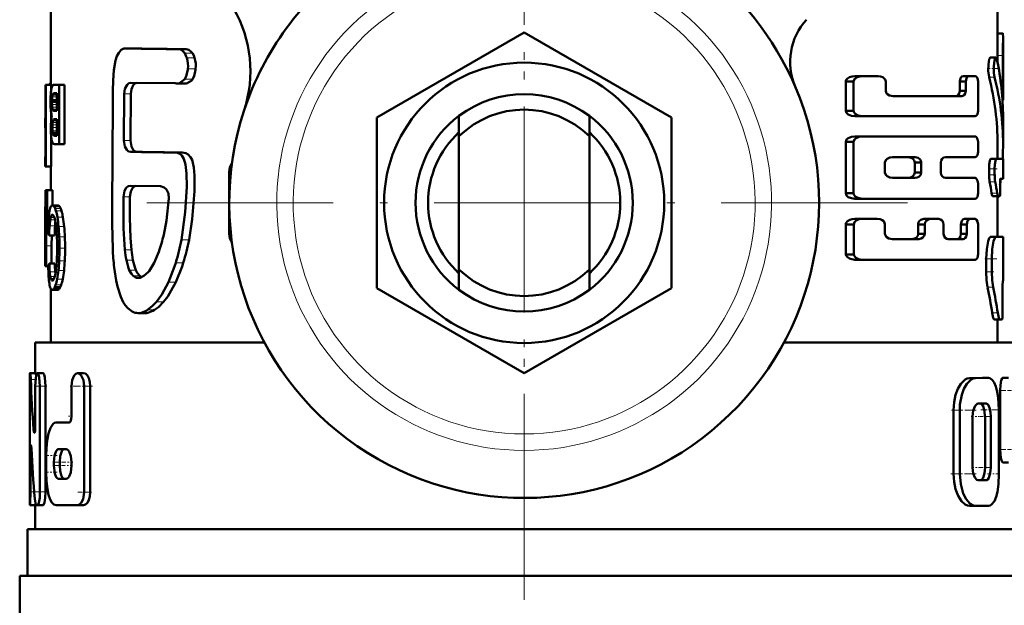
# Model space of a CAD drawing. Extents: x -1438 to 1837, y -1580 to 612.
# Tile 23 of 90: x -56 to 8, y -800 to -763. Entities that reach past the tile are written whole.
import ezdxf

# ---------------------------------------------------------------- set-up
doc = ezdxf.new("R2010")
doc.units = 0
doc.linetypes.add('DASHDOT', pattern=[18.5, 12, -3, 0.5, -3])

msp = doc.modelspace()

# ---------------------------------------------------------------- linework, layer by layer
at = {"color": 7, "linetype": 'DASHDOT', "lineweight": 18}
for p, q in [((-23.209, -749.788), (-23.209, -799.188)), ((-23.209, -751.038), (-23.209, -816.439)), ((1.491, -774.488), (-47.909, -774.488))]:
    msp.add_line(p, q, dxfattribs=at)
at = {"color": 7, "lineweight": 50}
for p, q in [((-53.709, -766.897), (-53.709, -760.988)), ((7.291, -760.988), (7.291, -763.814)), ((-32.709, -769.003), (-23.209, -763.518)), ((-23.209, -763.518), (-13.709, -769.003)), ((7.291, -763.578), (7.631, -763.578)), ((7.291, -763.578), (7.308, -763.578)), ((7.641, -763.814), (7.641, -767.878)), ((-48.679, -764.555), (-48.875, -764.546)), ((-48.454, -764.546), (-48.875, -764.546)), ((-48.254, -764.555), (-48.454, -764.546)), ((-44.984, -764.597), (-45.472, -764.597)), ((6.821, -765.14), (7.177, -765.14)), ((7.284, -765.013), (7.284, -765.454)), ((7.634, -767.309), (7.634, -765.013)), ((-53.709, -766.811), (-53.738, -766.811)), ((-45.688, -766.783), (-48.541, -766.757)), ((-45.057, -766.8), (-45.543, -766.8)), ((-45.414, -766.786), (-45.065, -766.519)), ((-1.984, -766.678), (-2.496, -766.678)), ((-2.496, -766.678), (-2.496, -768.557)), ((-1.984, -768.557), (-1.984, -766.678)), ((-1.413, -766.332), (-1.911, -766.332)), ((-1.413, -766.332), (-0.411, -766.332)), ((0.084, -767.276), (0.084, -766.678)), ((5.236, -766.678), (4.856, -766.678)), ((4.856, -766.678), (4.856, -767.276)), ((5.463, -766.332), (5.086, -766.332)), ((5.236, -767.276), (5.236, -766.678)), ((5.463, -766.332), (5.835, -766.332)), ((6.028, -768.557), (6.028, -766.678)), ((-54.046, -769.034), (-54.046, -766.897)), ((-54.046, -766.897), (-54.022, -766.897)), ((-53.672, -766.897), (-54.022, -766.897)), ((-54.022, -772.153), (-54.022, -766.897)), ((-53.67, -767.159), (-53.677, -767.2)), ((-53.672, -766.897), (-53.672, -767.168)), ((-53.308, -767.459), (-53.549, -767.459)), ((-53.308, -767.437), (-53.517, -767.437)), ((-53.509, -766.897), (-53.172, -766.897)), ((-53.47, -767.427), (-53.308, -767.427)), ((-53.308, -768.571), (-53.308, -767.427)), ((-52.812, -766.897), (-53.172, -766.897)), ((-53.172, -770.704), (-53.172, -766.897)), ((-52.812, -766.897), (-52.812, -770.704)), ((-48.972, -767.48), (-48.99, -770.473)), ((-48.552, -767.48), (-48.57, -770.473)), ((5.236, -767.276), (4.856, -767.276)), ((-53.628, -767.914), (-53.629, -767.994)), ((-53.308, -767.994), (-53.629, -767.994)), ((-53.626, -767.846), (-53.628, -767.914)), ((-53.308, -767.914), (-53.628, -767.914)), ((0.555, -767.624), (4.996, -767.624)), ((7.607, -767.883), (7.641, -767.883)), ((7.641, -767.883), (7.641, -767.878)), ((-53.672, -768.748), (-53.672, -769.087)), ((-53.562, -768.53), (-53.546, -768.546)), ((-53.546, -768.546), (-53.521, -768.561)), ((-53.308, -768.546), (-53.546, -768.546)), ((-53.521, -768.561), (-53.495, -768.568)), ((-53.308, -768.561), (-53.521, -768.561)), ((-53.495, -768.568), (-53.461, -768.571)), ((-53.308, -768.568), (-53.495, -768.568)), ((-53.461, -768.571), (-53.457, -768.571)), ((-53.457, -768.571), (-53.308, -768.571)), ((-1.984, -768.557), (-2.496, -768.557)), ((-54.059, -769.034), (-54.046, -769.034)), ((-54.059, -769.034), (-54.059, -769.654)), ((-53.526, -769.128), (-53.54, -769.145)), ((-53.308, -769.145), (-53.54, -769.145)), ((-53.308, -769.129), (-53.526, -769.129)), ((-53.478, -769.105), (-53.502, -769.112)), ((-53.308, -769.113), (-53.502, -769.113)), ((-53.441, -769.102), (-53.478, -769.105)), ((-53.441, -769.102), (-53.308, -769.102)), ((-53.308, -770.17), (-53.308, -769.102)), ((-32.709, -779.973), (-32.709, -769.003)), ((-27.409, -770.203), (-27.409, -768.888)), ((-19.009, -770.203), (-19.009, -768.888)), ((-13.709, -769.003), (-13.709, -779.973)), ((-1.413, -768.907), (-1.911, -768.907)), ((-1.413, -768.907), (5.835, -768.907)), ((7.641, -768.963), (7.641, -770.718)), ((-54.059, -769.654), (-54.046, -769.654)), ((-54.057, -769.654), (-54.053, -769.672)), ((-54.053, -769.672), (-54.047, -769.717)), ((-54.047, -769.717), (-54.046, -769.727)), ((-54.046, -771.532), (-54.046, -769.654)), ((-53.57, -770.052), (-53.584, -769.987)), ((-53.308, -769.987), (-53.584, -769.987)), ((-53.308, -770.052), (-53.57, -770.052)), ((-53.672, -770.293), (-53.672, -772.153)), ((-53.444, -770.17), (-53.308, -770.17)), ((-27.409, -778.773), (-27.409, -770.203)), ((-19.009, -770.203), (-19.009, -778.773)), ((-1.984, -770.559), (-2.496, -770.559)), ((-2.496, -770.559), (-2.496, -773.871)), ((-1.984, -773.871), (-1.984, -770.559)), ((-1.413, -770.208), (-1.911, -770.208)), ((-1.413, -770.208), (5.835, -770.208)), ((6.028, -771.194), (6.028, -770.559)), ((-53.468, -770.704), (-53.172, -770.704)), ((-52.812, -770.704), (-53.172, -770.704)), ((-45.73, -771.246), (-45.767, -771.247)), ((-45.248, -771.246), (-45.73, -771.246)), ((7.291, -770.717), (7.291, -771.665)), ((-54.059, -771.532), (-54.046, -771.532)), ((-54.059, -771.532), (-54.059, -772.153)), ((-54.054, -771.529), (-54.057, -771.532)), ((-54.052, -771.521), (-54.054, -771.529)), ((-54.048, -771.504), (-54.052, -771.521)), ((-54.046, -771.491), (-54.048, -771.504)), ((0.036, -772.53), (0.036, -771.9)), ((0.51, -771.556), (1.99, -771.556)), ((2.374, -771.9), (1.951, -771.9)), ((1.951, -771.9), (1.951, -772.53)), ((2.374, -772.53), (2.374, -771.9)), ((3.627, -772.533), (3.627, -771.898)), ((3.935, -771.546), (5.835, -771.546)), ((6.859, -771.665), (7.214, -771.665)), ((7.214, -771.665), (7.641, -771.665)), ((7.641, -771.665), (7.641, -772.94)), ((-54.059, -772.153), (-54.022, -772.153)), ((-53.708, -772.153), (-54.058, -772.153)), ((-53.672, -772.153), (-54.022, -772.153)), ((-53.709, -773.667), (-53.709, -772.153)), ((-42.209, -776.488), (-42.209, -772.488)), ((2.374, -772.53), (1.951, -772.53)), ((6.744, -772.302), (6.744, -772.676)), ((7.1, -772.676), (7.1, -772.302)), ((0.51, -772.875), (1.99, -772.875)), ((3.935, -772.885), (5.835, -772.885)), ((7.477, -772.94), (7.641, -772.94)), ((-53.977, -773.667), (-54.056, -773.667)), ((-54.056, -774.746), (-54.056, -773.667)), ((-53.977, -774.746), (-53.977, -773.667)), ((-53.977, -773.667), (-53.939, -773.667)), ((-53.587, -773.667), (-53.939, -773.667)), ((-53.939, -775.277), (-53.939, -773.667)), ((-53.587, -773.667), (-53.587, -774.657)), ((-46.642, -773.413), (-48.595, -773.387)), ((6.028, -773.871), (6.028, -773.236)), ((7.456, -773.512), (7.453, -773.485)), ((-1.984, -773.871), (-2.496, -773.871)), ((-1.413, -774.222), (-1.911, -774.222)), ((-1.413, -774.222), (5.835, -774.222)), ((6.976, -774.056), (7.33, -774.056)), ((7.291, -774.056), (7.291, -776.672)), ((7.306, -774.12), (7.291, -774.181)), ((7.306, -774.12), (7.318, -774.056)), ((7.33, -774.056), (7.43, -774.056)), ((-54.059, -774.746), (-53.977, -774.746)), ((-54.059, -774.746), (-54.059, -778.554)), ((-53.256, -774.657), (-53.612, -774.657)), ((-54.059, -778.019), (-54.059, -775.277)), ((-54.059, -775.277), (-54.003, -775.277)), ((-53.964, -775.277), (-53.939, -775.277)), ((-53.822, -775.277), (-53.939, -775.277)), ((-1.41, -775.524), (-1.908, -775.524)), ((-1.41, -775.524), (-0.461, -775.524)), ((2.95, -775.524), (2.536, -775.524)), ((2.95, -775.524), (3.498, -775.524)), ((5.528, -775.524), (5.152, -775.524)), ((5.528, -775.524), (5.835, -775.524)), ((-54.002, -777.259), (-53.994, -776.389)), ((-49.742, -775.84), (-49.716, -777.44)), ((-1.981, -775.875), (-2.493, -775.875)), ((-2.482, -777.803), (-2.493, -775.875)), ((-1.971, -777.803), (-1.981, -775.875)), ((0.036, -776.473), (0.036, -775.873)), ((2.594, -775.873), (2.174, -775.873)), ((2.174, -775.873), (2.174, -776.473)), ((2.594, -776.473), (2.594, -775.873)), ((3.812, -776.473), (3.812, -775.873)), ((5.305, -775.873), (4.926, -775.873)), ((4.926, -775.873), (4.926, -776.473)), ((5.305, -776.473), (5.305, -775.873)), ((6.028, -777.801), (6.028, -775.873)), ((-53.458, -776.589), (-53.811, -776.589)), ((-53.651, -777.259), (-53.646, -776.589)), ((0.51, -776.821), (2.221, -776.821)), ((2.594, -776.473), (2.174, -776.473)), ((4.111, -776.821), (5.069, -776.821)), ((5.305, -776.473), (4.926, -776.473)), ((7.291, -776.668), (7.641, -776.672)), ((7.641, -776.672), (7.641, -779.506)), ((-54.005, -778.554), (-54.002, -777.259)), ((-53.654, -778.399), (-53.651, -777.259)), ((-47.054, -778.36), (-46.749, -777.633)), ((-54.059, -778.019), (-54.03, -778.019)), ((-1.971, -777.803), (-2.482, -777.803)), ((-1.4, -778.147), (-1.898, -778.147)), ((-1.4, -778.147), (5.835, -778.147)), ((6.555, -778.925), (6.555, -778.094)), ((6.914, -778.925), (6.914, -778.094)), ((-54.059, -778.554), (-54.005, -778.554)), ((-53.872, -778.554), (-54.005, -778.554)), ((-53.873, -778.631), (-53.911, -778.631)), ((-53.873, -778.64), (-53.893, -778.64)), ((-53.449, -778.399), (-53.802, -778.399)), ((-53.407, -779.056), (-53.419, -778.932)), ((-47.374, -778.88), (-47.054, -778.36)), ((-27.409, -778.773), (-27.409, -780.088)), ((-19.009, -778.773), (-19.009, -780.088)), ((-53.566, -779.479), (-53.65, -779.479)), ((-53.611, -779.496), (-53.613, -779.496)), ((-48.114, -779.323), (-48.073, -779.325)), ((7.641, -779.506), (7.627, -779.507)), ((-53.709, -783.488), (-53.709, -780.01)), ((-53.258, -780.092), (-53.613, -780.092)), ((-53.203, -780.071), (-53.558, -780.071)), ((-53.092, -779.914), (-53.449, -779.914)), ((-23.209, -785.458), (-32.709, -779.973)), ((-13.709, -779.973), (-23.209, -785.458)), ((7.61, -780.778), (7.607, -780.717)), ((-47.636, -781.583), (-48.072, -781.583)), ((7.079, -781.989), (7.431, -781.989)), ((7.291, -781.989), (7.291, -783.488)), ((7.584, -781.988), (7.431, -781.989)), ((-54.709, -783.488), (-39.942, -783.488)), ((-54.709, -785.442), (-54.709, -783.488)), ((-6.476, -783.488), (8.291, -783.488)), ((-55.046, -785.442), (-55.033, -785.442)), ((-54.683, -785.442), (-55.033, -785.442)), ((-54.877, -785.442), (-54.709, -785.441)), ((-54.209, -785.442), (-54.565, -785.442)), ((-51.589, -785.449), (-51.977, -785.449)), ((6.325, -785.751), (5.48, -785.766)), ((6.698, -785.751), (5.864, -785.766)), ((6.329, -785.751), (6.701, -785.751)), ((7.635, -785.75), (7.993, -785.75)), ((-55.059, -793.095), (-55.059, -786.293)), ((-54.704, -788.868), (-54.704, -786.293)), ((-54.401, -793.095), (-54.401, -786.293)), ((-54.044, -786.293), (-54.044, -793.095)), ((-52.366, -788.212), (-52.366, -786.299)), ((-51.557, -793.102), (-51.557, -786.299)), ((-51.163, -786.299), (-51.163, -793.102)), ((7.453, -786.574), (7.453, -790.372)), ((6.547, -787.414), (6.045, -787.415)), ((7.378, -791.934), (7.377, -787.812)), ((4.454, -791.938), (4.453, -787.829)), ((4.852, -791.938), (4.851, -787.829)), ((5.677, -791.525), (5.677, -788.241)), ((6.479, -791.523), (6.479, -788.239)), ((6.85, -791.523), (6.85, -788.239)), ((-53.359, -788.637), (-52.549, -788.637)), ((-53.211, -790.338), (-52.725, -790.338)), ((-55.01, -793.095), (-55.01, -790.52)), ((-54.001, -791.826), (-54.001, -790.763)), ((-53.5, -791.401), (-53.5, -791.188)), ((-53.132, -791.188), (-53.132, -791.401)), ((-52.366, -791.401), (-52.366, -791.188)), ((7.635, -791.195), (7.992, -791.195)), ((-53.211, -792.251), (-52.725, -792.251)), ((6.174, -792.349), (6.03, -792.349)), ((6.549, -792.349), (6.047, -792.35)), ((-54.696, -793.946), (-55.046, -793.946)), ((-54.958, -793.946), (-54.96, -793.946)), ((-54.709, -793.946), (-54.958, -793.946)), ((-54.709, -795.488), (-54.709, -793.946)), ((-54.628, -793.946), (-54.565, -793.946)), ((-54.209, -793.946), (-54.565, -793.946)), ((-53.359, -793.952), (-51.977, -793.952)), ((-51.589, -793.952), (-51.977, -793.952)), ((5.482, -794), (5.865, -794)), ((6.703, -793.998), (5.866, -794)), ((-55.209, -795.488), (8.791, -795.488)), ((-55.209, -798.488), (-55.209, -795.488)), ((-55.709, -798.488), (-23.209, -798.488)), ((-55.709, -798.488), (-55.709, -801.602)), ((-23.209, -798.488), (9.291, -798.488))]:
    msp.add_line(p, q, dxfattribs=at)
at = {"color": 7, "linetype": 'DASHDOT', "lineweight": 18, "ltscale": 0.000516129}
msp.add_line((7.289, -764.152), (7.31, -764.152), dxfattribs=at)
at = {"color": 7, "lineweight": 18}
for p, q in [((-48.254, -764.555), (-48.679, -764.555)), ((-44.583, -764.843), (-45.08, -764.843)), ((-44.439, -765.164), (-44.939, -765.164)), ((7.284, -765.013), (7.634, -765.013)), ((-44.375, -765.859), (-44.876, -765.859)), ((-44.925, -766.786), (-45.414, -766.786)), ((-44.568, -766.519), (-45.065, -766.519)), ((6.744, -766.403), (7.1, -766.403)), ((-53.709, -766.896), (-53.811, -766.896)), ((-53.308, -767.504), (-53.579, -767.504)), ((-48.552, -767.48), (-48.972, -767.48)), ((7.562, -767.309), (7.634, -767.309)), ((-53.308, -767.846), (-53.626, -767.846)), ((-53.308, -767.67), (-53.615, -767.67)), ((-53.308, -767.555), (-53.596, -767.555)), ((-53.308, -768.168), (-53.625, -768.168)), ((-53.308, -768.333), (-53.611, -768.333)), ((-53.308, -768.46), (-53.589, -768.46)), ((-53.308, -768.53), (-53.562, -768.53)), ((-53.308, -769.319), (-53.585, -769.319)), ((-53.308, -769.207), (-53.563, -769.207)), ((-53.308, -769.105), (-53.478, -769.105)), ((-53.308, -769.632), (-53.604, -769.632)), ((-53.308, -769.461), (-53.599, -769.461)), ((-53.308, -769.85), (-53.598, -769.85)), ((-53.308, -770.099), (-53.552, -770.099)), ((-53.308, -770.141), (-53.522, -770.141)), ((-53.308, -770.161), (-53.49, -770.161)), ((-48.57, -770.473), (-48.99, -770.473)), ((-48.141, -771.209), (-48.568, -771.209)), ((-42.103, -772.488), (-42.209, -772.488)), ((6.744, -772.302), (7.1, -772.302)), ((6.744, -772.676), (7.1, -772.676)), ((6.779, -773.127), (7.135, -773.127)), ((-48.605, -774.099), (-49.024, -774.099)), ((6.907, -773.87), (7.262, -773.87)), ((7.291, -774.12), (7.306, -774.12)), ((-53.188, -774.68), (-53.544, -774.68)), ((-53.128, -774.743), (-53.484, -774.743)), ((-53.067, -774.855), (-53.424, -774.855)), ((-53.013, -775.003), (-53.372, -775.003)), ((-53.856, -775.713), (-53.981, -775.713)), ((-53.428, -775.589), (-53.744, -775.589)), ((-53.471, -775.441), (-53.715, -775.441)), ((-53.515, -775.336), (-53.683, -775.336)), ((-53.558, -775.274), (-53.647, -775.274)), ((-52.922, -775.408), (-53.282, -775.408)), ((-53.884, -776.389), (-53.994, -776.389)), ((-53.431, -775.972), (-53.784, -775.972)), ((-52.846, -776.005), (-53.206, -776.005)), ((-52.8, -776.673), (-53.161, -776.673)), ((-44.798, -776.868), (-45.289, -776.868)), ((-42.209, -776.488), (-42.103, -776.488)), ((6.837, -776.676), (7.192, -776.676)), ((-53.651, -777.259), (-54.002, -777.259)), ((-52.784, -777.414), (-53.145, -777.414)), ((-48.513, -777.515), (-48.934, -777.515)), ((-52.804, -778.216), (-53.164, -778.216)), ((-48.413, -778.174), (-48.836, -778.174)), ((6.555, -778.094), (6.914, -778.094)), ((-53.874, -778.608), (-53.926, -778.608)), ((-53.419, -778.932), (-53.772, -778.932)), ((-52.854, -778.846), (-53.214, -778.846)), ((-48.226, -778.813), (-48.652, -778.813)), ((-45.174, -778.348), (-45.657, -778.348)), ((6.555, -778.925), (6.914, -778.925)), ((-53.448, -779.235), (-53.736, -779.235)), ((-53.485, -779.348), (-53.712, -779.348)), ((-53.525, -779.431), (-53.683, -779.431)), ((-52.936, -779.391), (-53.295, -779.391)), ((-47.977, -779.19), (-48.406, -779.19)), ((-48.033, -779.323), (-48.114, -779.323)), ((-53.148, -780.012), (-53.504, -780.012)), ((-53.036, -779.774), (-53.394, -779.774)), ((-45.66, -779.6), (-46.133, -779.6)), ((6.645, -779.926), (7.003, -779.926)), ((-47.022, -781.382), (-47.468, -781.382)), ((-46.446, -780.863), (-46.904, -780.863)), ((-47.451, -781.565), (-47.89, -781.565)), ((6.943, -781.575), (7.297, -781.575)), ((-54.686, -785.855), (-54.995, -785.855)), ((5.48, -785.766), (5.864, -785.766)), ((6.325, -785.751), (6.698, -785.751)), ((-54.044, -786.293), (-54.401, -786.293)), ((-51.163, -786.299), (-51.557, -786.299)), ((7.453, -786.574), (7.812, -786.574)), ((4.453, -787.829), (4.851, -787.829)), ((6.478, -788.239), (6.849, -788.239)), ((-54.713, -789.086), (-54.813, -789.086)), ((-54.946, -790.52), (-55.01, -790.52)), ((7.452, -790.372), (7.812, -790.372)), ((-53.132, -791.188), (-53.5, -791.188)), ((-53.132, -791.401), (-53.5, -791.401)), ((6.479, -791.523), (6.85, -791.523)), ((4.454, -791.938), (4.852, -791.938)), ((6.174, -792.349), (6.549, -792.349)), ((-54.777, -793.095), (-55.01, -793.095)), ((-54.044, -793.095), (-54.401, -793.095)), ((-51.163, -793.102), (-51.557, -793.102))]:
    msp.add_line(p, q, dxfattribs=at)
at = {"color": 7, "linetype": 'DASHDOT', "lineweight": 18, "ltscale": 0.010733}
msp.add_line((7.248, -765.013), (7.678, -765.013), dxfattribs=at)
at = {"color": 7, "linetype": 'DASHDOT', "lineweight": 18, "ltscale": 0.017414}
msp.add_line((6.609, -765.842), (7.306, -765.842), dxfattribs=at)
at = {"color": 7, "linetype": 'DASHDOT', "lineweight": 18, "ltscale": 0.002367}
msp.add_line((7.554, -767.309), (7.649, -767.309), dxfattribs=at)
at = {"color": 7, "linetype": 'DASHDOT', "lineweight": 18, "ltscale": 0.014499}
msp.add_line((6.682, -772.302), (7.262, -772.302), dxfattribs=at)
at = {"color": 7, "linetype": 'DASHDOT', "lineweight": 18, "ltscale": 0.011735}
msp.add_line((6.704, -772.676), (7.174, -772.676), dxfattribs=at)
at = {"color": 7, "linetype": 'DASHDOT', "lineweight": 18, "ltscale": 0.001123}
msp.add_line((7.426, -773.737), (7.471, -773.737), dxfattribs=at)
at = {"color": 7, "linetype": 'DASHDOT', "lineweight": 18, "ltscale": 0.001088}
msp.add_line((7.48, -773.259), (7.437, -773.259), dxfattribs=at)
at = {"color": 7, "linetype": 'DASHDOT', "lineweight": 18, "ltscale": 0.020022}
msp.add_line((6.458, -778.093), (7.259, -778.093), dxfattribs=at)
at = {"color": 7, "linetype": 'DASHDOT', "lineweight": 18, "ltscale": 0.014108}
msp.add_line((6.486, -778.923), (7.05, -778.923), dxfattribs=at)
at = {"color": 7, "linetype": 'DASHDOT', "lineweight": 18, "ltscale": 0.000960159}
msp.add_line((7.63, -780.216), (7.591, -780.216), dxfattribs=at)
at = {"color": 7, "linetype": 'DASHDOT', "lineweight": 18, "ltscale": 0.001202}
msp.add_line((7.58, -781.279), (7.628, -781.279), dxfattribs=at)
at = {"color": 7, "linetype": 'DASHDOT', "lineweight": 18, "ltscale": 0.000461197}
msp.add_line((-55.044, -786.293), (-55.063, -786.293), dxfattribs=at)
at = {"color": 7, "linetype": 'DASHDOT', "lineweight": 18, "ltscale": 0.020982}
msp.add_line((-53.95, -786.293), (-54.789, -786.293), dxfattribs=at)
at = {"color": 7, "linetype": 'DASHDOT', "lineweight": 18, "ltscale": 0.037947}
msp.add_line((-51.015, -786.299), (-52.532, -786.299), dxfattribs=at)
at = {"color": 7, "linetype": 'DASHDOT', "lineweight": 18, "ltscale": 0.021974}
msp.add_line((7.361, -786.574), (8.24, -786.574), dxfattribs=at)
at = {"color": 7, "linetype": 'DASHDOT', "lineweight": 18, "ltscale": 0.033036}
msp.add_line((6.215, -787.814), (7.537, -787.814), dxfattribs=at)
at = {"color": 7, "linetype": 'DASHDOT', "lineweight": 18, "ltscale": 0.006094}
msp.add_line((-52.569, -788.212), (-52.326, -788.212), dxfattribs=at)
at = {"color": 7, "linetype": 'DASHDOT', "lineweight": 18, "ltscale": 0.042322}
msp.add_line((4.312, -787.828), (6.005, -787.828), dxfattribs=at)
at = {"color": 7, "linetype": 'DASHDOT', "lineweight": 18, "ltscale": 0.012237}
msp.add_line((5.597, -788.24), (6.086, -788.24), dxfattribs=at)
at = {"color": 7, "linetype": 'DASHDOT', "lineweight": 18, "ltscale": 0.020307}
msp.add_line((6.12, -788.239), (6.932, -788.239), dxfattribs=at)
at = {"color": 7, "linetype": 'DASHDOT', "lineweight": 18, "ltscale": 0.003525}
msp.add_line((-54.825, -788.868), (-54.684, -788.868), dxfattribs=at)
at = {"color": 7, "linetype": 'DASHDOT', "lineweight": 18, "ltscale": 0.002077}
msp.add_line((-55.022, -790.52), (-54.939, -790.52), dxfattribs=at)
at = {"color": 7, "linetype": 'DASHDOT', "lineweight": 18, "ltscale": 0.019386}
msp.add_line((-53.294, -790.763), (-54.07, -790.763), dxfattribs=at)
at = {"color": 7, "linetype": 'DASHDOT', "lineweight": 18, "ltscale": 0.022171}
msp.add_line((7.352, -790.372), (8.239, -790.372), dxfattribs=at)
at = {"color": 7, "linetype": 'DASHDOT', "lineweight": 18, "ltscale": 0.020281}
msp.add_line((-52.771, -791.401), (-53.582, -791.401), dxfattribs=at)
at = {"color": 7, "linetype": 'DASHDOT', "lineweight": 18, "ltscale": 0.019858}
msp.add_line((-52.773, -791.188), (-53.567, -791.188), dxfattribs=at)
at = {"color": 7, "linetype": 'DASHDOT', "lineweight": 18, "ltscale": 0.011973}
msp.add_line((-52.287, -791.188), (-52.765, -791.188), dxfattribs=at)
at = {"color": 7, "linetype": 'DASHDOT', "lineweight": 18, "ltscale": 0.010834}
msp.add_line((-52.328, -791.401), (-52.762, -791.401), dxfattribs=at)
at = {"color": 7, "linetype": 'DASHDOT', "lineweight": 18, "ltscale": 0.01142}
msp.add_line((5.628, -791.524), (6.085, -791.524), dxfattribs=at)
at = {"color": 7, "linetype": 'DASHDOT', "lineweight": 18, "ltscale": 0.02124}
msp.add_line((6.103, -791.523), (6.953, -791.523), dxfattribs=at)
at = {"color": 7, "linetype": 'DASHDOT', "lineweight": 18, "ltscale": 0.021267}
msp.add_line((-53.288, -791.826), (-54.139, -791.826), dxfattribs=at)
at = {"color": 7, "linetype": 'DASHDOT', "lineweight": 18, "ltscale": 0.043357}
msp.add_line((4.277, -791.937), (6.011, -791.937), dxfattribs=at)
at = {"color": 7, "linetype": 'DASHDOT', "lineweight": 18, "ltscale": 0.020263}
msp.add_line((6.636, -791.936), (7.446, -791.936), dxfattribs=at)
at = {"color": 7, "linetype": 'DASHDOT', "lineweight": 18, "ltscale": 0.011318}
msp.add_line((-54.647, -793.095), (-55.1, -793.095), dxfattribs=at)
at = {"color": 7, "linetype": 'DASHDOT', "lineweight": 18, "ltscale": 0.016153}
msp.add_line((-53.972, -793.095), (-54.618, -793.095), dxfattribs=at)
at = {"color": 7, "linetype": 'DASHDOT', "lineweight": 18, "ltscale": 0.02459}
msp.add_line((-51.075, -793.102), (-52.059, -793.102), dxfattribs=at)
at = {"color": 7, "lineweight": 50}
for points in [[(7.631, -763.578), (7.632, -763.579), (7.633, -763.58), (7.634, -763.584), (7.636, -763.599), (7.641, -763.813)], [(-48.998, -764.562), (-49.174, -764.649), (-49.326, -764.821), (-49.441, -765.046), (-49.532, -765.326), (-49.646, -765.95), (-49.696, -766.607), (-49.703, -767.278)], [(-45.08, -764.843), (-45.215, -764.694), (-45.346, -764.618), (-45.472, -764.597)], [(-44.939, -765.164), (-44.974, -765.059), (-45.08, -764.843)], [(-44.583, -764.843), (-44.652, -764.759), (-44.812, -764.636), (-44.984, -764.597)], [(-44.439, -765.164), (-44.5, -764.994), (-44.583, -764.843)], [(6.821, -765.14), (6.813, -765.142), (6.798, -765.153), (6.782, -765.175), (6.753, -765.247), (6.698, -765.587), (6.692, -765.998), (6.744, -766.403)], [(7.177, -765.14), (7.166, -765.143), (7.146, -765.162), (7.126, -765.199), (7.091, -765.318), (7.048, -765.695), (7.056, -766.112), (7.1, -766.403)], [(7.248, -765.281), (7.208, -765.164), (7.192, -765.146), (7.177, -765.14)], [(-45.065, -766.519), (-44.977, -766.343), (-44.883, -765.93), (-44.876, -765.859)], [(-44.568, -766.519), (-44.478, -766.343), (-44.382, -765.93), (-44.375, -765.859)], [(-48.972, -767.48), (-48.926, -767.154), (-48.791, -766.887), (-48.672, -766.789), (-48.541, -766.757)], [(-48.552, -767.48), (-48.512, -767.177), (-48.393, -766.919), (-48.286, -766.813), (-48.164, -766.761)], [(-44.925, -766.786), (-44.629, -766.604), (-44.568, -766.519)], [(-1.911, -766.332), (-2.087, -766.349), (-2.257, -766.4), (-2.385, -766.477), (-2.48, -766.6), (-2.496, -766.678)], [(-1.413, -766.332), (-1.586, -766.349), (-1.753, -766.401), (-1.849, -766.456), (-1.93, -766.534), (-1.984, -766.678)], [(0.084, -766.678), (0.043, -766.539), (-0.106, -766.404), (-0.254, -766.35), (-0.411, -766.332)], [(5.086, -766.332), (4.992, -766.363), (4.91, -766.458), (4.856, -766.678)], [(5.463, -766.332), (5.37, -766.363), (5.289, -766.457), (5.236, -766.678)], [(6.028, -766.678), (5.986, -766.458), (5.907, -766.356), (5.835, -766.332)], [(-49.703, -767.278), (-49.708, -768.11), (-49.743, -774.794), (-49.742, -775.84)], [(0.555, -767.624), (0.32, -767.575), (0.163, -767.466), (0.107, -767.38), (0.084, -767.276)], [(4.856, -767.276), (4.822, -767.454), (4.759, -767.555), (4.678, -767.61), (4.613, -767.624)], [(5.236, -767.276), (5.203, -767.453), (5.14, -767.555), (5.061, -767.61), (4.996, -767.624)], [(-1.911, -768.907), (-2.122, -768.881), (-2.327, -768.801), (-2.441, -768.702), (-2.496, -768.557)], [(-1.984, -768.557), (-1.969, -768.634), (-1.879, -768.757), (-1.687, -768.862), (-1.413, -768.907)], [(5.835, -768.907), (5.89, -768.892), (5.926, -768.867), (5.985, -768.78), (6.028, -768.557)], [(-48.568, -771.209), (-48.698, -771.174), (-48.816, -771.072), (-48.931, -770.854), (-48.99, -770.473)], [(-48.141, -771.209), (-48.273, -771.174), (-48.393, -771.072), (-48.51, -770.854), (-48.57, -770.473)], [(-1.911, -770.208), (-2.122, -770.233), (-2.326, -770.314), (-2.442, -770.414), (-2.496, -770.559)], [(-1.413, -770.208), (-1.619, -770.233), (-1.82, -770.315), (-1.932, -770.415), (-1.984, -770.559)], [(6.028, -770.559), (6.003, -770.384), (5.933, -770.256), (5.888, -770.222), (5.835, -770.208)], [(-45.289, -776.868), (-45.04, -775.096), (-44.951, -773.465), (-44.954, -772.601), (-45.017, -772.025), (-45.131, -771.655), (-45.259, -771.45), (-45.391, -771.334), (-45.545, -771.268), (-45.73, -771.246)], [(-44.798, -776.868), (-44.591, -775.545), (-44.458, -773.744), (-44.449, -772.727), (-44.489, -772.204), (-44.546, -771.909), (-44.608, -771.717), (-44.697, -771.544), (-44.846, -771.374), (-44.996, -771.288), (-45.248, -771.246)], [(5.835, -771.546), (5.891, -771.531), (5.926, -771.505), (5.985, -771.418), (6.028, -771.194)], [(0.51, -771.556), (0.343, -771.579), (0.182, -771.653), (0.086, -771.748), (0.036, -771.9)], [(1.951, -771.9), (1.921, -771.769), (1.852, -771.669), (1.761, -771.604), (1.561, -771.556)], [(2.374, -771.9), (2.363, -771.819), (2.3, -771.695), (2.174, -771.597), (1.99, -771.556)], [(3.627, -771.898), (3.648, -771.771), (3.718, -771.65), (3.815, -771.575), (3.935, -771.546)], [(6.859, -771.665), (6.852, -771.666), (6.837, -771.678), (6.822, -771.701), (6.795, -771.778), (6.757, -772.015), (6.744, -772.302)], [(7.214, -771.665), (7.207, -771.666), (7.192, -771.678), (7.177, -771.701), (7.151, -771.778), (7.113, -772.014), (7.1, -772.302)], [(0.036, -772.53), (0.088, -772.685), (0.185, -772.779), (0.344, -772.852), (0.51, -772.875)], [(1.561, -772.875), (1.689, -772.855), (1.809, -772.797), (1.921, -772.661), (1.951, -772.53)], [(1.99, -772.875), (2.108, -772.858), (2.22, -772.807), (2.336, -772.679), (2.374, -772.53)], [(3.935, -772.885), (3.832, -772.863), (3.737, -772.801), (3.659, -772.687), (3.627, -772.533)], [(6.028, -773.236), (6.003, -773.061), (5.933, -772.932), (5.888, -772.898), (5.835, -772.885)], [(7.453, -773.485), (7.455, -773.017), (7.466, -772.956), (7.471, -772.946), (7.473, -772.942), (7.475, -772.94), (7.477, -772.94)], [(-48.595, -773.387), (-48.726, -773.419), (-48.842, -773.515), (-48.957, -773.721), (-49.024, -774.099)], [(-48.226, -773.392), (-48.345, -773.446), (-48.449, -773.552), (-48.549, -773.756), (-48.605, -774.099)], [(-46.091, -774.206), (-46.124, -773.893), (-46.254, -773.629), (-46.398, -773.492), (-46.642, -773.413)], [(7.43, -774.056), (7.433, -774.055), (7.435, -774.054), (7.438, -774.048), (7.443, -774.034), (7.452, -773.989), (7.466, -773.755), (7.456, -773.512)], [(-49.024, -774.099), (-49.02, -776.134), (-48.934, -777.515)], [(-48.605, -774.099), (-48.61, -775.423), (-48.574, -776.769), (-48.513, -777.515)], [(-46.431, -776.551), (-46.251, -775.627), (-46.091, -774.206)], [(-1.911, -774.222), (-2.123, -774.197), (-2.327, -774.116), (-2.442, -774.016), (-2.496, -773.871)], [(-1.984, -773.871), (-1.969, -773.948), (-1.88, -774.071), (-1.756, -774.15), (-1.62, -774.197), (-1.413, -774.222)], [(5.835, -774.222), (5.891, -774.208), (5.926, -774.182), (5.985, -774.095), (6.028, -773.871)], [(6.907, -773.87), (6.942, -774.013), (6.962, -774.049), (6.971, -774.056), (6.976, -774.056)], [(7.262, -773.87), (7.296, -774.013), (7.316, -774.049), (7.325, -774.056), (7.33, -774.056)], [(-1.908, -775.524), (-2.074, -775.54), (-2.237, -775.587), (-2.385, -775.673), (-2.477, -775.798), (-2.493, -775.875)], [(-1.41, -775.524), (-1.618, -775.549), (-1.818, -775.631), (-1.929, -775.731), (-1.981, -775.875)], [(0.036, -775.873), (0.012, -775.766), (-0.048, -775.678), (-0.154, -775.597), (-0.275, -775.549), (-0.461, -775.524)], [(2.536, -775.524), (2.35, -775.576), (2.246, -775.666), (2.182, -775.805), (2.174, -775.873)], [(3.812, -775.873), (3.79, -775.746), (3.72, -775.625), (3.622, -775.552), (3.498, -775.524)], [(5.152, -775.524), (5.059, -775.556), (4.978, -775.651), (4.926, -775.873)], [(5.528, -775.524), (5.437, -775.556), (5.358, -775.649), (5.305, -775.873)], [(6.028, -775.873), (6.003, -775.698), (5.933, -775.571), (5.888, -775.537), (5.835, -775.524)], [(0.51, -776.821), (0.274, -776.773), (0.117, -776.666), (0.06, -776.578), (0.036, -776.473)], [(2.174, -776.473), (2.146, -776.604), (2.08, -776.704), (1.991, -776.772), (1.795, -776.821)], [(2.594, -776.473), (2.567, -776.603), (2.481, -776.724), (2.366, -776.794), (2.221, -776.821)], [(4.111, -776.821), (4.011, -776.8), (3.919, -776.738), (3.843, -776.625), (3.812, -776.473)], [(4.926, -776.473), (4.893, -776.651), (4.831, -776.752), (4.751, -776.808), (4.686, -776.821)], [(5.305, -776.473), (5.272, -776.651), (5.211, -776.752), (5.132, -776.808), (5.069, -776.821)], [(6.837, -776.676), (6.819, -776.68), (6.782, -776.71), (6.745, -776.768), (6.677, -776.956), (6.587, -777.474), (6.555, -778.094)], [(7.192, -776.676), (7.174, -776.68), (7.138, -776.71), (7.102, -776.768), (7.034, -776.956), (6.945, -777.475), (6.914, -778.094)], [(-48.836, -778.174), (-48.698, -778.699), (-48.652, -778.813)], [(-48.413, -778.174), (-48.296, -778.636), (-48.226, -778.813)], [(-1.898, -778.147), (-2.108, -778.123), (-2.246, -778.077), (-2.41, -777.965), (-2.466, -777.88), (-2.482, -777.803)], [(-1.971, -777.803), (-1.955, -777.879), (-1.864, -778.001), (-1.672, -778.104), (-1.4, -778.147)], [(5.835, -778.147), (5.89, -778.133), (5.942, -778.091), (5.985, -778.022), (6.028, -777.801)], [(-49.62, -778.645), (-49.495, -779.477), (-49.406, -779.866)], [(-48.652, -778.813), (-48.516, -779.06), (-48.406, -779.19)], [(-48.226, -778.813), (-48.137, -778.984), (-47.977, -779.19)], [(-47.704, -779.195), (-47.438, -778.954), (-47.374, -778.88)], [(-46.133, -779.6), (-45.736, -778.589), (-45.657, -778.348)], [(-45.66, -779.6), (-45.252, -778.584), (-45.174, -778.348)], [(6.555, -778.925), (6.578, -779.457), (6.645, -779.926)], [(6.914, -778.925), (6.937, -779.457), (7.003, -779.926)], [(-48.073, -779.325), (-47.957, -779.309), (-47.704, -779.195)], [(7.607, -780.717), (7.604, -779.804), (7.622, -779.524), (7.625, -779.509), (7.626, -779.508), (7.627, -779.507)], [(-49.406, -779.866), (-49.192, -780.535), (-49.035, -780.878), (-48.908, -781.08)], [(-46.904, -780.863), (-46.562, -780.395), (-46.133, -779.6)], [(-46.446, -780.863), (-46.172, -780.507), (-45.94, -780.133), (-45.66, -779.6)], [(7.584, -781.988), (7.586, -781.986), (7.588, -781.984), (7.592, -781.975), (7.605, -781.877), (7.615, -781.629), (7.61, -780.778)], [(-48.908, -781.08), (-48.743, -781.275), (-48.464, -781.492)], [(-47.468, -781.382), (-47.172, -781.146), (-46.904, -780.863)], [(-47.022, -781.382), (-46.777, -781.198), (-46.446, -780.863)], [(6.943, -781.575), (7.014, -781.893), (7.053, -781.973), (7.07, -781.988), (7.079, -781.989)], [(7.297, -781.575), (7.367, -781.894), (7.406, -781.973), (7.423, -781.988), (7.431, -781.989)], [(-55.046, -785.442), (-55.047, -785.443), (-55.048, -785.445), (-55.049, -785.451), (-55.054, -785.521), (-55.059, -786.293)], [(-54.995, -785.855), (-55.022, -785.481), (-55.03, -785.447), (-55.031, -785.444), (-55.032, -785.443), (-55.033, -785.442)], [(-54.565, -785.442), (-54.575, -785.444), (-54.595, -785.46), (-54.614, -785.491), (-54.647, -785.591), (-54.679, -785.79), (-54.704, -786.293)], [(-54.656, -785.636), (-54.671, -785.486), (-54.678, -785.449), (-54.68, -785.444), (-54.681, -785.443), (-54.683, -785.442)], [(-54.401, -786.293), (-54.444, -785.729), (-54.496, -785.529), (-54.526, -785.47), (-54.541, -785.452), (-54.557, -785.443), (-54.565, -785.442)], [(-54.044, -786.293), (-54.087, -785.729), (-54.139, -785.529), (-54.17, -785.47), (-54.185, -785.452), (-54.201, -785.443), (-54.209, -785.442)], [(-51.977, -785.449), (-52.096, -785.487), (-52.201, -785.599), (-52.323, -785.905), (-52.366, -786.299)], [(-51.557, -786.299), (-51.607, -785.904), (-51.745, -785.596), (-51.856, -785.487), (-51.977, -785.449)], [(-51.163, -786.299), (-51.187, -786.026), (-51.254, -785.781), (-51.35, -785.601), (-51.47, -785.484), (-51.589, -785.449)], [(5.48, -785.766), (5.336, -785.79), (5.191, -785.861), (4.918, -786.133), (4.732, -786.456), (4.587, -786.847), (4.489, -787.313), (4.453, -787.829)], [(5.864, -785.766), (5.721, -785.79), (5.579, -785.861), (5.309, -786.134), (5.125, -786.457), (4.983, -786.848), (4.868, -787.473), (4.851, -787.829)], [(7.377, -787.812), (7.33, -787.014), (7.27, -786.646), (7.184, -786.32), (7.077, -786.061), (6.948, -785.873), (6.8, -785.769), (6.698, -785.751)], [(7.635, -785.75), (7.623, -785.752), (7.598, -785.77), (7.574, -785.803), (7.529, -785.912), (7.472, -786.214), (7.453, -786.574)], [(6.045, -787.415), (5.973, -787.433), (5.903, -787.483), (5.839, -787.563), (5.72, -787.859), (5.677, -788.241)], [(6.478, -788.239), (6.447, -787.872), (6.356, -787.574), (6.287, -787.471), (6.249, -787.439), (6.187, -787.415)], [(6.849, -788.239), (6.834, -787.978), (6.79, -787.74), (6.696, -787.517), (6.636, -787.449), (6.547, -787.414)], [(-52.366, -788.212), (-52.387, -788.408), (-52.446, -788.563), (-52.489, -788.614), (-52.513, -788.629), (-52.549, -788.637)], [(-54.765, -789.293), (-54.769, -789.292), (-54.776, -789.286), (-54.782, -789.275), (-54.794, -789.236), (-54.813, -789.086)], [(-54.704, -788.868), (-54.72, -789.149), (-54.739, -789.249), (-54.751, -789.279), (-54.756, -789.288), (-54.762, -789.292), (-54.765, -789.293)], [(-53.359, -788.637), (-53.459, -788.659), (-53.554, -788.722), (-53.721, -788.964), (-53.849, -789.331), (-53.937, -789.785), (-53.987, -790.29), (-54.001, -790.763)], [(-55.01, -790.52), (-55.002, -790.209), (-54.992, -790.114), (-54.989, -790.101), (-54.987, -790.097), (-54.985, -790.096), (-54.984, -790.095)], [(-54.984, -790.095), (-54.982, -790.096), (-54.981, -790.097), (-54.979, -790.101), (-54.969, -790.149), (-54.957, -790.302)], [(-53.211, -790.338), (-53.267, -790.353), (-53.303, -790.38), (-53.368, -790.468), (-53.463, -790.761), (-53.5, -791.188)], [(-52.839, -790.338), (-52.896, -790.353), (-52.932, -790.38), (-52.998, -790.468), (-53.098, -790.786), (-53.132, -791.188)], [(-52.366, -791.188), (-52.408, -790.797), (-52.526, -790.487), (-52.588, -790.406), (-52.655, -790.356), (-52.725, -790.338)], [(7.452, -790.372), (7.501, -790.919), (7.558, -791.112), (7.591, -791.169), (7.608, -791.186), (7.635, -791.195)], [(-53.5, -791.401), (-53.444, -791.914), (-53.355, -792.145), (-53.297, -792.216), (-53.24, -792.247), (-53.211, -792.251)], [(-53.132, -791.401), (-53.11, -791.73), (-53.045, -792.015), (-52.942, -792.2), (-52.88, -792.243), (-52.839, -792.251)], [(-52.725, -792.251), (-52.654, -792.234), (-52.586, -792.182), (-52.523, -792.099), (-52.423, -791.855), (-52.366, -791.401)], [(5.677, -791.525), (5.723, -791.915), (5.815, -792.161), (5.944, -792.315), (6.047, -792.35)], [(6.174, -792.349), (6.238, -792.331), (6.279, -792.301), (6.352, -792.199), (6.447, -791.898), (6.479, -791.523)], [(6.549, -792.349), (6.612, -792.331), (6.653, -792.301), (6.725, -792.199), (6.819, -791.897), (6.85, -791.523)], [(-54.001, -791.826), (-53.981, -792.389), (-53.919, -792.923), (-53.844, -793.277), (-53.744, -793.574), (-53.639, -793.769), (-53.517, -793.898), (-53.359, -793.952)], [(4.454, -791.938), (4.489, -792.444), (4.588, -792.919), (4.752, -793.35), (4.964, -793.691), (5.209, -793.915), (5.345, -793.979), (5.482, -794)], [(4.852, -791.938), (4.911, -792.601), (5.078, -793.196), (5.266, -793.567), (5.493, -793.837), (5.739, -793.981), (5.866, -794)], [(6.703, -793.998), (6.808, -793.978), (6.907, -793.917), (7.082, -793.682), (7.191, -793.411), (7.275, -793.082), (7.347, -792.591), (7.378, -791.934)], [(-55.059, -793.095), (-55.052, -793.908), (-55.048, -793.941), (-55.047, -793.944), (-55.046, -793.946)], [(-55.046, -793.946), (-55.045, -793.945), (-55.044, -793.944), (-55.04, -793.927), (-55.028, -793.789), (-55.01, -793.095)], [(-54.565, -793.946), (-54.554, -793.944), (-54.533, -793.928), (-54.513, -793.897), (-54.475, -793.795), (-54.42, -793.48), (-54.401, -793.095)], [(-54.209, -793.946), (-54.198, -793.943), (-54.175, -793.926), (-54.153, -793.891), (-54.113, -793.778), (-54.061, -793.467), (-54.044, -793.095)], [(-51.977, -793.952), (-51.855, -793.913), (-51.743, -793.802), (-51.625, -793.559), (-51.557, -793.102)], [(-51.589, -793.952), (-51.465, -793.913), (-51.351, -793.802), (-51.253, -793.616), (-51.188, -793.383), (-51.163, -793.102)], [(-54.741, -793.533), (-54.699, -793.818), (-54.669, -793.907), (-54.651, -793.934), (-54.642, -793.941), (-54.628, -793.946)]]:
    msp.add_lwpolyline(points, dxfattribs=at)
for centre, radius in [((136.791, -633.438), 140), ((-23.209, -774.488), 9.025)]:
    msp.add_circle(centre, radius, dxfattribs=at)
for centre, radius, start, end in [((136.791, -633.438), 140.27, 90, 270), ((-23.209, -774.488), 19, 125.84718, 161.68764), ((-23.209, -774.488), 19, 23.24767, 54.15282), ((-48.842, -766.005), 8, 341.68764, 30.09198), ((-2.076, -765.41), 4, 137.33434, 203.24766), ((127.006, -765.185), 119.722, 179.34356, 179.91754), ((128.974, -765.188), 121.34, 179.351, 179.91752), ((-48.885, -764.955), 0.409, 88.68514, 106.12008), ((-38.12, -63.8), 700.834, 269.136737, 269.398941), ((-37.449, -32.634), 732, 269.154277, 269.410211), ((-46.685, -765.669), 1.819, 354.01231, 16.12681), ((-46.144, -765.669), 1.78, 353.88275, 16.49809), ((-9.863, -768.972), 17.504, 0.02717, 12.17292), ((-45.541, -766.16), 0.64, 256.68918, 269.79339), ((-45.543, -766.217), 0.583, 269.98977, 282.76849), ((-45.057, -766.191), 0.609, 269.98801, 282.49265), ((-10.074, -770.731), 17.365, 0.04463, 14.43125), ((-9.919, -770.731), 17.56, 0.042, 14.26665), ((-44.571, -768.032), 9.153, 176.64705, 179.55656), ((-50.725, -767.654), 2.987, 171.26632, 176.99995), ((-52.756, -767.326), 0.929, 162.6089, 169.62271), ((-53.238, -767.171), 0.423, 150.38343, 163.11265), ((-53.473, -767.036), 0.151, 127.21671, 151.07777), ((-53.333, -767.615), 0.27, 155.67796, 166.99573), ((-53.42, -767.576), 0.174, 137.92062, 155.7338), ((-53.507, -766.995), 0.098, 90.98074, 125.78698), ((-53.479, -767.524), 0.0952, 113.59661, 137.18025), ((-53.469, -767.554), 0.127, 90.09305, 112.23607), ((-23.209, -774.488), 19, 161.68764, 23.24767), ((-23.209, -774.488), 7, 53.1301, 126.8699), ((30.376, -767.344), 22.742, 179.91199, 181.35821), ((-45.788, -767.965), 7.936, 179.97744, 182.31251), ((-50.324, -767.996), 3.305, 179.96717, 182.98644), ((-51.03, -767.93), 2.598, 174.24912, 178.15383), ((-52.768, -767.747), 0.85, 166.95156, 174.79649), ((-49.228, -768.111), 4.493, 182.21938, 185.53399), ((-51.292, -768.318), 2.418, 185.35758, 190.38751), ((-53.083, -768.658), 0.595, 189.27669, 201.79857), ((-51.005, -768.035), 2.623, 182.90452, 186.51436), ((-52.554, -768.22), 1.063, 186.11133, 193.09371), ((-53.382, -768.421), 0.21, 190.71735, 211.19953), ((-23.209, -774.488), 6, 45.573, 134.427), ((-49.054, -769.576), 4.644, 175.5844, 178.17469), ((-50.861, -769.431), 2.832, 171.98527, 175.68346), ((-52.054, -769.259), 1.626, 166.51977, 172.15499), ((-51.916, -769.556), 1.686, 171.90973, 176.76452), ((-52.497, -769.472), 1.098, 166.03202, 171.9724), ((-53.319, -769.261), 0.25, 152.11991, 167.40865), ((-53.463, -769.199), 0.095, 114.50566, 131.88955), ((-23.209, -774.488), 7, 126.8699, 233.1301), ((-23.209, -774.488), 7, 306.8699, 53.1301), ((-45.633, -769.692), 8.067, 178.12627, 180.01163), ((-46.547, -769.697), 7.153, 179.97163, 182.57364), ((-49.723, -769.848), 3.973, 182.45539, 186.21075), ((-50.757, -769.63), 2.846, 176.59024, 180.04647), ((-49.664, -769.635), 3.94, 179.9637, 183.13155), ((-52.255, -769.784), 1.345, 182.82099, 188.71133), ((-53.327, -769.986), 0.252, 195.13916, 206.68661), ((-23.209, -774.488), 6.188, 132.74385, 227.25615), ((-23.209, -774.488), 6.188, 312.74385, 47.25615), ((-51.255, -770.019), 2.432, 186.09899, 191.11708), ((-53.037, -770.38), 0.613, 190.1121, 202.27492), ((-53.436, -770.54), 0.183, 203.36666, 216.72222), ((-53.464, -770.56), 0.149, 217.02234, 234.56537), ((-53.403, -770.024), 0.166, 206.65795, 224.30063), ((-53.483, -770.585), 0.118, 235.22377, 253.8071), ((-53.454, -770.072), 0.0966, 224.97702, 247.61287), ((-53.444, -770.043), 0.127, 248.76788, 269.92347), ((-53.469, -770.528), 0.177, 254.36477, 270.06352), ((-37.743, -68.07), 703.223, 269.117967, 269.346219), ((-37.315, -56.346), 714.945, 269.132338, 269.355118), ((-9.722, -770.717), 17.363, 356.87211, 359.99853), ((-41.209, -772.488), 1, 145.7222, 180.00001), ((9.366, -772.703), 2.622, 179.40269, 189.30047), ((-23.209, -778.693), 30.5, 9.09853, 10.51404), ((9.756, -772.703), 2.656, 179.41634, 189.18486), ((-23.209, -778.693), 30.85, 8.99444, 10.39343), ((-9.933, -770.697), 17.575, 351.37093, 352.66655), ((-47.501, -775.979), 6.359, 172.11588, 176.77516), ((-51.376, -775.451), 2.448, 167.2088, 171.90379), ((-52.854, -775.109), 0.931, 158.61136, 167.63974), ((-53.468, -774.861), 0.269, 139.34235, 159.93251), ((-53.607, -774.741), 0.0848, 93.31781, 140.12405), ((-53.617, -774.778), 0.122, 53.40955, 87.61485), ((-53.691, -774.878), 0.246, 33.09825, 53.38931), ((-54.023, -775.104), 0.648, 22.61851, 33.82389), ((-54.622, -775.363), 1.302, 16.07301, 22.99334), ((-56.676, -775.945), 3.437, 8.98814, 15.91523), ((-53.261, -774.781), 0.124, 53.77691, 87.67656), ((-53.334, -774.88), 0.247, 33.43522, 53.73314), ((-53.662, -775.106), 0.646, 22.86669, 34.14521), ((-54.253, -775.364), 1.292, 16.25739, 23.24133), ((-56.282, -775.946), 3.402, 9.0963, 16.09796), ((-9.692, -776.566), 44.329, 178.33367, 179.53163), ((-3.044, -777.059), 50.955, 178.48693, 179.24732), ((-36.401, -776.165), 17.586, 177.10474, 178.52697), ((-33.114, -776.887), 20.776, 176.50583, 178.69272), ((-49.292, -776.24), 4.499, 171.67609, 176.58798), ((-51.894, -775.867), 1.871, 166.83069, 171.45454), ((-53.018, -775.598), 0.715, 158.47216, 167.24881), ((-53.489, -775.408), 0.207, 139.79791, 159.79254), ((-53.599, -775.313), 0.0615, 93.85388, 141.01839), ((-53.606, -775.312), 0.0606, 47.22792, 86.85791), ((-53.686, -775.404), 0.183, 29.52477, 48.21507), ((-53.985, -775.583), 0.531, 21.34792, 30.49419), ((-54.674, -775.861), 1.274, 16.49259, 21.69988), ((-55.627, -776.119), 2.261, 8.20176, 15.91941), ((-48.282, -776.304), 5.16, 173.24578, 176.31688), ((-61.401, -776.738), 8.228, 5.11418, 9.30287), ((-60.948, -776.739), 8.135, 5.17628, 9.41369), ((2.949, -775.881), 0.356, 89.95451, 178.83212), ((177.837, -778.309), 231.867, 179.47982, 179.92853), ((-38.76, -776.941), 15.055, 176.3117, 178.66108), ((-38.58, -776.941), 14.882, 176.26873, 178.64544), ((-59.295, -776.693), 5.974, 4.28648, 8.6303), ((-65.054, -777.148), 11.751, 1.91153, 4.39767), ((-67.3, -777.287), 14.152, 2.48454, 5.19872), ((-66.772, -777.287), 13.985, 2.51487, 5.26162), ((-51.044, -775.332), 3.039, 200.84814, 204.4368), ((-72.959, -777.417), 19.661, 359.99872, 1.92657), ((-70.11, -777.413), 16.965, 359.99679, 2.497), ((-69.546, -777.413), 16.761, 359.99677, 2.52742), ((-56.046, -774.326), 9.868, 340.4214, 346.9692), ((-58.597, -774.362), 13.541, 342.88044, 349.33753), ((-57.86, -774.352), 13.302, 342.51841, 349.10043), ((-41.209, -776.488), 1, 180.00001, 214.27757), ((6.895, -755.854), 20.822, 269.8396, 271.08925), ((7.248, -756.527), 20.149, 269.84186, 271.11839), ((-68.874, -777.418), 15.576, 358.11119, 0.00203), ((-69.75, -777.415), 16.605, 357.23394, 0.00455), ((-69.196, -777.415), 16.411, 357.20078, 0.00404), ((-33.224, -776.754), 16.505, 182.37946, 186.57946), ((-41.874, -776.813), 7.095, 185.67673, 191.06213), ((-41.619, -776.82), 6.928, 185.75089, 191.26795), ((-67.97, -777.449), 14.671, 356.1792, 358.11597), ((-63.484, -777.724), 10.331, 353.76601, 357.26881), ((-63, -777.724), 10.208, 353.69043, 357.23578), ((-53.643, -778.488), 0.307, 192.3435, 202.96174), ((-53.851, -778.577), 0.0812, 202.37426, 222.38844), ((-53.892, -778.615), 0.0253, 221.52659, 266.77068), ((-51.329, -779.626), 2.761, 153.61564, 157.29762), ((-37.818, -778.133), 16.063, 181.5278, 183.91163), ((-40.72, -777.933), 13.09, 182.04314, 184.37666), ((-50.435, -778.694), 3.345, 184.06668, 189.29617), ((-40.517, -777.933), 12.94, 182.06697, 184.42767), ((-56.495, -778.453), 3.147, 346.16009, 352.35584), ((-59.493, -778.026), 6.175, 352.12184, 356.27934), ((-59.841, -778.134), 6.665, 349.12904, 353.87319), ((-59.408, -778.134), 6.593, 349.00091, 353.79842), ((-23.209, -774.488), 6, 225.573, 314.427), ((-48.336, -778.878), 5.519, 183.64318, 188.46626), ((-52.483, -779.025), 1.271, 189.51633, 194.7626), ((-53.216, -779.222), 0.512, 194.3148, 204.12902), ((-53.538, -779.37), 0.157, 202.93451, 224.12937), ((-53.608, -779.437), 0.0594, 224.23767, 265.16532), ((-53.615, -779.42), 0.0772, 273.12223, 312.05379), ((-53.694, -779.33), 0.197, 311.52365, 331.43024), ((-54.022, -779.14), 0.576, 330.45621, 340.51705), ((-54.686, -778.896), 1.283, 340.11844, 346.00268), ((-56.164, -778.86), 2.917, 341.73069, 349.50226), ((-55.777, -778.859), 2.89, 341.52421, 349.37676), ((-48.045, -778.782), 0.545, 228.43317, 262.69615), ((-47.608, -778.764), 0.563, 229.13677, 244.57482), ((-51.778, -779.383), 2.04, 188.66865, 193.6826), ((-52.985, -779.683), 0.795, 193.23405, 202.80384), ((-53.498, -779.904), 0.237, 201.54923, 222.75944), ((-53.609, -780.008), 0.084, 222.51223, 267.2707), ((-53.618, -779.998), 0.0942, 272.62046, 308.84088), ((-53.71, -779.879), 0.245, 308.25963, 327.01222), ((-54.059, -779.64), 0.668, 326.17917, 335.8704), ((-54.82, -779.29), 1.506, 335.5284, 341.2339), ((-53.262, -779.996), 0.096, 272.54859, 308.459), ((-53.358, -779.872), 0.252, 307.914, 326.25049), ((-53.687, -779.641), 0.654, 325.53381, 335.42453), ((-54.45, -779.288), 1.495, 335.26937, 341.02329), ((-23.209, -774.488), 7, 233.1301, 306.8699), ((-23.112, -786.16), 30.403, 8.67277, 11.83041), ((-23.111, -786.16), 30.752, 8.57363, 11.6943), ((-48.207, -780.276), 1.328, 283.79511, 303.73397), ((-47.771, -780.237), 1.367, 283.53778, 303.21513), ((-48.077, -780.712), 0.871, 243.57855, 270.32135), ((-48.071, -780.667), 0.917, 269.97854, 281.40538), ((-47.636, -780.634), 0.95, 269.97507, 281.20418), ((32.658, -782.53), 87.716, 182.17235, 184.28647), ((32.364, -786.091), 87.422, 182.76047, 184.88306), ((-54.93, -793.875), 0.246, 343.12318, 0.65318)]:
    msp.add_arc(centre, radius, start, end, dxfattribs=at)
at = {"color": 7, "lineweight": 18}
for radius, start, end in [(15.939, 127.43427, 52.56572), (14.879, 121.87624, 58.12376)]:
    msp.add_arc((-23.209, -774.488), radius, start, end, dxfattribs=at)
at = {"color": 7, "lineweight": 50}
msp.add_ellipse((-53.583, -769.417), major_axis=(0.157, -2.606), ratio=0.117355, start_param=3.134535, end_param=3.391566, dxfattribs=at)

doc.saveas('drawing.dxf')
